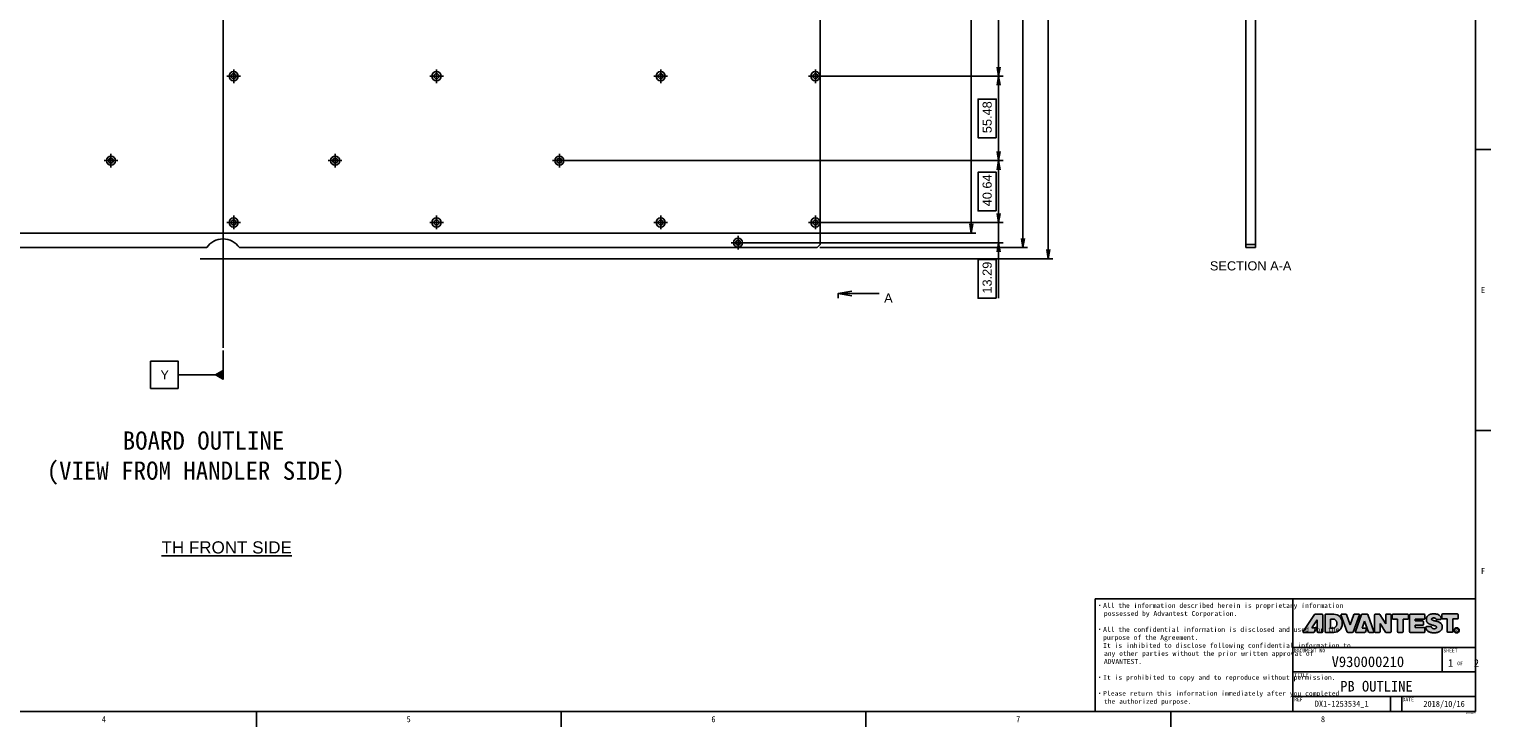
# Model space of a CAD drawing. Extents: x 0 to 826, y 15 to 621.
# Tile 3 of 5: x 346 to 826, y 15 to 244. Entities that reach past the tile are written whole.
import ezdxf
from ezdxf.enums import TextEntityAlignment as Align
from ezdxf.lldxf.tags import DXFTag

# ---------------------------------------------------------------- set-up
doc = ezdxf.new("R2010")
doc.units = 0
doc.layers.get('0').update_dxf_attribs({"linetype": 'CONTINUOUS'})
for name, color, linetype in [('100', 7, 'CONTINUOUS'), ('DEFAULT', 7, 'CONTINUOUS'), ('DV1_デフォルト', 7, 'CONTINUOUS'), ('DX1-1253534', 7, 'CONTINUOUS'), ('LAYER0$C$L0', 7, 'CONTINUOUS'), ('LAYER1$C$L1', 7, 'CONTINUOUS'), ('POGO-HOUSING_OUT', 7, 'CONTINUOUS'), ('ﾃﾞﾌｫﾙﾄ', 7, 'CONTINUOUS')]:
    doc.layers.add(name, color=color, linetype=linetype)
doc.styles.add('SEACAD_ARIAL', font='arial.ttf')
doc.styles.add('SEACAD_ARIAL_TTF', font='txt')
tags = doc.linetypes.add('CENTER2', pattern=[28.575, 19.05, -3.175, 3.175, -3.175]).pattern_tags.tags
tags[10:11] = [DXFTag(74, 4), DXFTag(75, 0), DXFTag(340, '0'), DXFTag(46, 0.0), DXFTag(50, 0.0), DXFTag(44, 0.0), DXFTag(45, 0.0)]
tags[8:9] = [DXFTag(74, 4), DXFTag(75, 0), DXFTag(340, '0'), DXFTag(46, 0.0), DXFTag(50, 0.0), DXFTag(44, 0.0), DXFTag(45, 0.0)]
tags[6:7] = [DXFTag(74, 4), DXFTag(75, 0), DXFTag(340, '0'), DXFTag(46, 0.0), DXFTag(50, 0.0), DXFTag(44, 0.0), DXFTag(45, 0.0)]
tags[4:5] = [DXFTag(74, 4), DXFTag(75, 0), DXFTag(340, '0'), DXFTag(46, 0.0), DXFTag(50, 0.0), DXFTag(44, 0.0), DXFTag(45, 0.0)]
doc.dimstyles.new('JIS', dxfattribs={"dimtxt": 3, "dimasz": 3, "dimexe": 1.5, "dimexo": 0.9, "dimgap": -1.5, "dimtad": 1, "dimdec": 3, "dimlfac": 2, "dimtxsty": 'SEACAD_ARIAL', "dimsah": 1, "dimcen": 1.5, "dimazin": 3, "dimtfac": 1, "dimtdec": 3, "dimtmove": 0, "dimatfit": 3, "dimtolj": 1})

# ---------------------------------------------------------------- blocks, each defined once
blk = doc.blocks.new('SEANNOT_GROUP')
at = {"layer": 'DEFAULT', "color": 7, "linetype": 'CENTER2'}
blk.add_line((409.53, 139.56), (409.53, 387.82), dxfattribs=at)
blk = doc.blocks.new('SEANNOT_GROUP4')
at = {"layer": 'DEFAULT', "linetype": 'CONTINUOUS'}
blk.add_hatch(color=7, dxfattribs=at).paths.add_polyline_path([(409.53, 128.92), (409.53, 132.38), (406.53, 130.65)])
at = {"layer": 'DEFAULT', "color": 7, "linetype": 'CONTINUOUS'}
for p, q in [((385.75, 135.15), (385.75, 126.15)), ((409.53, 138.66), (409.53, 129.15))]:
    blk.add_line(p, q, dxfattribs=at)
for points in [[(385.75, 135.15), (394.75, 135.15), (394.75, 126.15), (385.75, 126.15)], [(394.75, 130.65), (409.53, 130.65)]]:
    blk.add_lwpolyline(points, dxfattribs=at)
at = {"layer": 'DEFAULT', "color": 7, "linetype": 'CONTINUOUS', "style": 'SEACAD_ARIAL'}
blk.add_text('Y', height=3, dxfattribs=at).set_placement((388.97, 132.15), align=Align.TOP_LEFT)
blk = doc.blocks.new('SE')
at = {"layer": 'DV1_デフォルト', "color": 7, "linetype": 'CENTER2'}
for p, q in [((413.04, 231.01), (413.04, 226.51)), ((479.67, 231.01), (479.67, 226.51)), ((553.33, 231.01), (553.33, 226.51)), ((604.13, 231.01), (604.13, 226.51)), ((415.29, 228.76), (410.79, 228.76)), ((481.92, 228.76), (477.42, 228.76)), ((555.58, 228.76), (551.08, 228.76)), ((606.38, 228.76), (601.88, 228.76)), ((372.7, 203.27), (372.7, 198.77)), ((446.36, 203.27), (446.36, 198.77)), ((520.02, 203.27), (520.02, 198.77)), ((374.95, 201.02), (370.45, 201.02)), ((448.61, 201.02), (444.11, 201.02)), ((522.27, 201.02), (517.77, 201.02)), ((413.04, 182.95), (413.04, 178.45)), ((479.67, 182.95), (479.67, 178.45)), ((553.33, 182.95), (553.33, 178.45)), ((604.13, 182.95), (604.13, 178.45)), ((415.29, 180.7), (410.79, 180.7)), ((481.92, 180.7), (477.42, 180.7)), ((555.58, 180.7), (551.08, 180.7)), ((606.38, 180.7), (601.88, 180.7)), ((409.53, 176.27), (409.53, 161.27)), ((580.98, 174.05), (576.48, 174.05)), ((578.73, 176.3), (578.73, 171.8)), ((417.03, 168.77), (402.03, 168.77))]:
    blk.add_line(p, q, dxfattribs=at)
at = {"layer": 'DX1-1253534', "color": 7, "linetype": 'CONTINUOUS'}
for p, q in [((605.74, 173.44), (605.74, 386.07)), ((604.74, 172.44), (605.74, 173.44)), ((214.31, 172.44), (404.16, 172.44)), ((414.89, 172.44), (604.74, 172.44))]:
    blk.add_line(p, q, dxfattribs=at)
for centre, radius in [((413.04, 228.76), 1.5), ((413.04, 228.76), 0.8), ((479.67, 228.76), 1.5), ((479.67, 228.76), 0.8), ((553.33, 228.76), 1.5), ((553.33, 228.76), 0.8), ((604.13, 228.76), 1.5), ((604.13, 228.76), 0.8), ((372.7, 201.02), 1.5), ((372.7, 201.02), 0.8), ((446.36, 201.02), 1.5), ((446.36, 201.02), 0.8), ((520.02, 201.02), 1.5), ((520.02, 201.02), 0.8), ((413.04, 180.7), 1.5), ((413.04, 180.7), 0.8), ((479.67, 180.7), 1.5), ((479.67, 180.7), 0.8), ((553.33, 180.7), 1.5), ((553.33, 180.7), 0.8), ((604.13, 180.7), 1.5), ((604.13, 180.7), 0.8), ((578.73, 174.05), 1.5), ((578.73, 174.05), 0.8)]:
    blk.add_circle(centre, radius, dxfattribs=at)
blk.add_arc((409.53, 168.77), 6.5, 34.3756, 145.6244, dxfattribs=at)
blk = doc.blocks.new('DMBLK132')
at = {"layer": 'DEFAULT', "color": 7, "linetype": 'CONTINUOUS'}
for p, q in [((614.55, 279.76), (665.8, 279.76)), ((664.3, 228.76), (664.3, 279.76)), ((605.03, 228.76), (665.8, 228.76))]:
    blk.add_line(p, q, dxfattribs=at)
for points in [[(663.8, 276.76), (664.3, 279.76), (664.8, 276.76)], [(663.55, 249.47), (657.55, 249.47), (657.55, 259.05), (663.55, 259.05), (663.55, 249.47)], [(663.8, 231.76), (664.3, 228.76), (664.8, 231.76)]]:
    blk.add_lwpolyline(points, dxfattribs=at)
at = {"layer": 'DEFAULT', "color": 7, "linetype": 'CONTINUOUS', "style": 'SEACAD_ARIAL'}
blk.add_text('102', height=3, rotation=90, dxfattribs=at).set_placement((659.05, 250.97), align=Align.TOP_LEFT)
blk = doc.blocks.new('DMBLK133')
at = {"layer": 'DEFAULT', "color": 7, "linetype": 'CONTINUOUS'}
for p, q in [((605.03, 228.76), (665.8, 228.76)), ((664.3, 228.76), (664.3, 201.02)), ((520.92, 201.02), (665.8, 201.02))]:
    blk.add_line(p, q, dxfattribs=at)
for points in [[(663.8, 225.76), (664.3, 228.76), (664.8, 225.76)], [(663.55, 208.54), (657.55, 208.54), (657.55, 221.24), (663.55, 221.24), (663.55, 208.54)], [(663.8, 204.02), (664.3, 201.02), (664.8, 204.02)]]:
    blk.add_lwpolyline(points, dxfattribs=at)
at = {"layer": 'DEFAULT', "color": 7, "linetype": 'CONTINUOUS', "style": 'SEACAD_ARIAL'}
blk.add_text('55.48', height=3, rotation=90, dxfattribs=at).set_placement((659.05, 210.04), align=Align.TOP_LEFT)
blk = doc.blocks.new('DMBLK134')
at = {"layer": 'DEFAULT', "color": 7, "linetype": 'CONTINUOUS'}
for p, q in [((520.92, 201.02), (665.8, 201.02)), ((664.3, 201.02), (664.3, 180.7)), ((605.03, 180.7), (665.8, 180.7))]:
    blk.add_line(p, q, dxfattribs=at)
for points in [[(663.55, 184.51), (657.55, 184.51), (657.55, 197.21), (663.55, 197.21), (663.55, 184.51)], [(663.8, 198.02), (664.3, 201.02), (664.8, 198.02)], [(663.8, 183.7), (664.3, 180.7), (664.8, 183.7)]]:
    blk.add_lwpolyline(points, dxfattribs=at)
at = {"layer": 'DEFAULT', "color": 7, "linetype": 'CONTINUOUS', "style": 'SEACAD_ARIAL'}
blk.add_text('40.64', height=3, rotation=90, dxfattribs=at).set_placement((659.05, 186.01), align=Align.TOP_LEFT)
blk = doc.blocks.new('DMBLK135')
at = {"layer": 'DEFAULT', "color": 7, "linetype": 'CONTINUOUS'}
for p, q in [((664.3, 186.7), (664.3, 155.82)), ((605.03, 180.7), (665.8, 180.7)), ((579.63, 174.05), (665.8, 174.05))]:
    blk.add_line(p, q, dxfattribs=at)
for points in [[(663.8, 183.7), (664.3, 180.7), (664.8, 183.7)], [(663.8, 171.05), (664.3, 174.05), (664.8, 171.05)], [(663.55, 155.82), (657.55, 155.82), (657.55, 168.51), (663.55, 168.51), (663.55, 155.82)]]:
    blk.add_lwpolyline(points, dxfattribs=at)
at = {"layer": 'DEFAULT', "color": 7, "linetype": 'CONTINUOUS', "style": 'SEACAD_ARIAL'}
blk.add_text('13.29', height=3, rotation=90, dxfattribs=at).set_placement((659.05, 157.32), align=Align.TOP_LEFT)
blk = doc.blocks.new('DMBLK140')
at = {"layer": 'DEFAULT', "color": 7, "linetype": 'CONTINUOUS'}
for p, q in [((265.72, 178.1), (265.72, 456.11)), ((553.33, 454.61), (265.72, 454.61)), ((553.33, 383.22), (553.33, 456.11))]:
    blk.add_line(p, q, dxfattribs=at)
for points in [[(402.08, 455.36), (402.08, 461.36), (416.97, 461.36), (416.97, 455.36), (402.08, 455.36)], [(268.72, 454.11), (265.72, 454.61), (268.72, 455.11)], [(550.33, 454.11), (553.33, 454.61), (550.33, 455.11)]]:
    blk.add_lwpolyline(points, dxfattribs=at)
at = {"layer": 'DEFAULT', "color": 7, "linetype": 'CONTINUOUS', "style": 'SEACAD_ARIAL'}
blk.add_text('575.22', height=3, dxfattribs=at).set_placement((403.58, 459.86), align=Align.TOP_LEFT)
blk = doc.blocks.new('DMBLK141')
at = {"layer": 'DEFAULT', "color": 7, "linetype": 'CONTINUOUS'}
for p, q in [((554.23, 382.32), (656.83, 382.32)), ((655.33, 382.32), (655.33, 177.2)), ((266.62, 177.2), (656.83, 177.2))]:
    blk.add_line(p, q, dxfattribs=at)
for points in [[(654.83, 379.32), (655.33, 382.32), (655.83, 379.32)], [(654.58, 272.31), (648.58, 272.31), (648.58, 287.2), (654.58, 287.2), (654.58, 272.31)], [(654.83, 180.2), (655.33, 177.2), (655.83, 180.2)]]:
    blk.add_lwpolyline(points, dxfattribs=at)
at = {"layer": 'DEFAULT', "color": 7, "linetype": 'CONTINUOUS', "style": 'SEACAD_ARIAL'}
blk.add_text('410.24', height=3, rotation=90, dxfattribs=at).set_placement((650.08, 273.81), align=Align.TOP_LEFT)
blk = doc.blocks.new('DMBLK142')
at = {"layer": 'DEFAULT', "color": 7, "linetype": 'CONTINUOUS'}
for p, q in [((447.26, 390.74), (682.15, 390.74)), ((680.65, 390.74), (680.65, 168.77)), ((410.43, 168.77), (682.15, 168.77))]:
    blk.add_line(p, q, dxfattribs=at)
for points in [[(680.15, 387.74), (680.65, 390.74), (681.15, 387.74)], [(680.15, 171.77), (680.65, 168.77), (681.15, 171.77)]]:
    blk.add_lwpolyline(points, dxfattribs=at)
at = {"layer": 'DEFAULT', "color": 7, "linetype": 'CONTINUOUS', "style": 'SEACAD_ARIAL'}
blk.add_text('443.94', height=3, rotation=90, dxfattribs=at).set_placement((676.9, 273.81), align=Align.TOP_LEFT)
blk = doc.blocks.new('DMBLK143')
at = {"layer": 'DEFAULT', "color": 7, "linetype": 'CONTINUOUS'}
for p, q in [((605.64, 387.07), (673.82, 387.07)), ((672.32, 387.07), (672.32, 172.44)), ((605.64, 172.44), (673.82, 172.44))]:
    blk.add_line(p, q, dxfattribs=at)
for points in [[(671.82, 384.07), (672.32, 387.07), (672.82, 384.07)], [(671.82, 175.44), (672.32, 172.44), (672.82, 175.44)]]:
    blk.add_lwpolyline(points, dxfattribs=at)
at = {"layer": 'DEFAULT', "color": 7, "linetype": 'CONTINUOUS', "style": 'SEACAD_ARIAL'}
blk.add_text('429.26', height=3, rotation=90, dxfattribs=at).set_placement((668.57, 273.81), align=Align.TOP_LEFT)
blk = doc.blocks.new('SE3')
at = {"color": 7, "linetype": 'CONTINUOUS', "style": 'SEACAD_ARIAL'}
blk.add_text('A', height=3, dxfattribs=at).set_placement((626.72, 157.38), align=Align.TOP_LEFT)
blk = doc.blocks.new('SE5')
at = {"color": 7, "linetype": 'CONTINUOUS'}
for points in [[(616.12, 156.63), (611.62, 157.38), (616.12, 158.13)], [(625.12, 157.38), (611.62, 157.38)]]:
    blk.add_lwpolyline(points, dxfattribs=at)
blk = doc.blocks.new('SE1')
at = {"layer": 'DEFAULT', "color": 7, "linetype": 'CENTER2'}
blk.add_line((611.62, 157.38), (611.62, 155.88), dxfattribs=at)
at = {"layer": 'DEFAULT', "color": 7, "linetype": 'CENTER2', "const_width": 0.0002}
blk.add_lwpolyline([(578.73, 400.62), (578.73, 323.95), (611.62, 323.95), (611.62, 157.38)], dxfattribs=at)
at = {"layer": 'DEFAULT'}
for name in ['SE5', 'SE3']:
    blk.add_blockref(name, (0, 0), dxfattribs=at)
blk = doc.blocks.new('SE6')
at = {"layer": 'DX1-1253534', "linetype": 'CONTINUOUS'}
h = blk.add_hatch(dxfattribs=at)
h.set_pattern_fill('LINE', scale=0.472441, angle=45, style=0)
h.paths.add_polyline_path([(745.52, 387.07), (745.52, 386.96), (746.22, 386.26), (748.69, 386.26), (748.69, 387.07)])
h = blk.add_hatch(dxfattribs=at)
h.set_pattern_fill('LINE', scale=0.472441, angle=45, style=0)
h.paths.add_polyline_path([(745.52, 383.96), (745.52, 323.95), (748.69, 323.95), (748.69, 384.66), (746.22, 384.66)])
at = {"layer": 'DX1-1253534', "color": 7, "linetype": 'CONTINUOUS'}
for p, q in [((745.52, 387.07), (748.69, 387.07)), ((745.52, 387.07), (745.52, 386.96)), ((746.22, 386.26), (745.52, 386.96)), ((745.52, 383.96), (745.52, 386.96)), ((745.52, 383.96), (746.22, 384.66)), ((746.22, 386.26), (746.22, 384.66)), ((748.69, 386.26), (746.22, 386.26)), ((746.22, 384.66), (748.69, 384.66)), ((748.69, 387.07), (748.69, 386.26)), ((748.69, 386.26), (748.69, 384.66)), ((748.69, 384.66), (748.69, 323.95)), ((745.52, 383.96), (745.52, 323.95)), ((745.52, 173.44), (745.52, 323.95)), ((748.69, 323.95), (745.52, 323.95)), ((748.69, 173.44), (748.69, 323.95)), ((745.52, 172.44), (745.52, 173.44)), ((745.52, 173.44), (748.69, 173.44)), ((748.69, 173.44), (748.69, 172.44)), ((748.69, 172.44), (745.52, 172.44))]:
    blk.add_line(p, q, dxfattribs=at)
at = {"layer": 'POGO-HOUSING_OUT', "color": 7, "linetype": 'CONTINUOUS'}
for p, q in [((748.69, 381.32), (748.72, 381.32)), ((748.72, 381.32), (748.72, 376.32)), ((748.69, 376.32), (748.72, 376.32)), ((748.69, 376.24), (748.72, 376.24)), ((748.72, 376.24), (748.72, 371.24)), ((748.69, 371.24), (748.72, 371.24)), ((748.69, 371.16), (748.72, 371.16)), ((748.72, 371.16), (748.72, 366.16)), ((748.69, 366.16), (748.72, 366.16)), ((748.69, 366.08), (748.72, 366.08)), ((748.72, 366.08), (748.72, 361.08)), ((748.69, 361.08), (748.72, 361.08)), ((748.69, 361), (748.72, 361)), ((748.72, 361), (748.72, 356)), ((748.69, 356), (748.72, 356)), ((748.69, 355.92), (748.72, 355.92)), ((748.72, 355.92), (748.72, 350.92)), ((748.69, 350.92), (748.72, 350.92)), ((748.69, 350.84), (748.72, 350.84)), ((748.72, 350.84), (748.72, 345.84)), ((748.69, 345.84), (748.72, 345.84)), ((748.69, 345.76), (748.72, 345.76)), ((748.72, 345.76), (748.72, 340.76)), ((748.69, 340.76), (748.72, 340.76)), ((748.69, 340.68), (748.72, 340.68)), ((748.72, 340.68), (748.72, 335.68)), ((748.69, 335.68), (748.72, 335.68)), ((748.72, 223.84), (748.69, 223.84)), ((748.72, 218.84), (748.72, 223.84)), ((748.72, 218.84), (748.69, 218.84)), ((748.72, 218.76), (748.69, 218.76)), ((748.72, 213.76), (748.72, 218.76)), ((748.72, 213.76), (748.69, 213.76)), ((748.72, 213.68), (748.69, 213.68)), ((748.72, 208.68), (748.72, 213.68)), ((748.72, 208.68), (748.69, 208.68)), ((748.72, 208.6), (748.69, 208.6)), ((748.72, 203.6), (748.72, 208.6)), ((748.72, 203.6), (748.69, 203.6)), ((748.72, 203.52), (748.69, 203.52)), ((748.72, 198.52), (748.72, 203.52)), ((748.72, 198.52), (748.69, 198.52)), ((748.72, 198.44), (748.69, 198.44)), ((748.72, 193.44), (748.72, 198.44)), ((748.72, 193.44), (748.69, 193.44)), ((748.72, 193.36), (748.69, 193.36)), ((748.72, 188.36), (748.72, 193.36)), ((748.72, 188.36), (748.69, 188.36)), ((748.72, 188.28), (748.69, 188.28)), ((748.72, 183.28), (748.72, 188.28)), ((748.72, 183.28), (748.69, 183.28)), ((748.72, 183.2), (748.69, 183.2)), ((748.72, 178.2), (748.72, 183.2)), ((748.72, 178.2), (748.69, 178.2))]:
    blk.add_line(p, q, dxfattribs=at)

msp = doc.modelspace()

# ---------------------------------------------------------------- hatches: boundary and pattern name
at = {"layer": 'DEFAULT', "linetype": 'CONTINUOUS'}
h = msp.add_hatch(color=7, dxfattribs=at)
edge = h.paths.add_edge_path()
edge.add_arc((769.2, 46.2), 0.2, 180, 270)
edge.add_line((769.2, 46), (770.6, 46))
edge.add_arc((770.6, 46.2), 0.2, 270, 360)
edge.add_line((770.8, 46.2), (770.8, 51.8))
edge.add_arc((770.6, 51.8), 0.2, 0, 90)
edge.add_line((770.6, 52), (768.29869, 52))
edge.add_arc((768.29869, 51.8), 0.2, 90, 146)
edge.add_line((768.13288, 51.91184), (764.35563, 46.31184))
edge.add_arc((764.52144, 46.2), 0.2, 146, 270)
edge.add_line((764.52144, 46), (767.80643, 46))
edge.add_arc((767.80643, 46.2), 0.2, 270, 326)
edge.add_line((767.97224, 46.08816), (768.71419, 47.18816))
edge.add_arc((768.54839, 47.3), 0.2, 326, 450)
edge.add_line((768.54839, 47.5), (767.24384, 47.5))
edge.add_line((767.24384, 47.5), (769, 50.10362))
edge.add_line((769, 50.10362), (769, 46.2))
h = msp.add_hatch(color=7, dxfattribs=at)
edge = h.paths.add_edge_path()
edge.add_line((774.4, 52), (771.75, 52))
edge.add_arc((771.75, 51.8), 0.2, 90, 180)
edge.add_line((771.55, 51.8), (771.55, 46.2))
edge.add_arc((771.75, 46.2), 0.2, 180, 270)
edge.add_line((771.75, 46), (774.4, 46))
edge.add_arc((774.4, 48.8), 2.8, 270, 360)
edge.add_line((777.2, 48.8), (777.2, 49.2))
edge.add_arc((774.4, 49.2), 2.8, 0, 90)
edge = h.paths.add_edge_path()
edge.add_line((773.35, 47.45094), (774.19, 47.45094))
edge.add_arc((774.19, 48.65094), 1.2, 270, 360)
edge.add_line((775.39, 48.65094), (775.39, 49.2))
edge.add_arc((774.19, 49.2), 1.2, 0, 90)
edge.add_line((774.19, 50.4), (773.35, 50.4))
edge.add_line((773.35, 50.4), (773.35, 47.45094))
h = msp.add_hatch(color=7, dxfattribs=at)
edge = h.paths.add_edge_path()
edge.add_line((776.7885, 51.7316), (778.82673, 46.1316))
edge.add_arc((779.01467, 46.2), 0.2, 200, 270)
edge.add_line((779.01467, 46), (780.62482, 46))
edge.add_arc((780.62482, 46.2), 0.2, 270, 340)
edge.add_line((780.81276, 46.1316), (782.85099, 51.7316))
edge.add_arc((782.66305, 51.8), 0.2, 340, 450)
edge.add_line((782.66305, 52), (781.25183, 52))
edge.add_arc((781.25183, 51.8), 0.2, 90, 160)
edge.add_line((781.06389, 51.8684), (779.82705, 48.47022))
edge.add_line((779.82705, 48.47022), (778.59021, 51.8684))
edge.add_arc((778.40227, 51.8), 0.2, 20, 90)
edge.add_line((778.40227, 52), (776.97644, 52))
edge.add_arc((776.97644, 51.8), 0.2, 90, 200)
h = msp.add_hatch(color=7, dxfattribs=at)
edge = h.paths.add_edge_path()
edge.add_line((787.62111, 46.2684), (785.58288, 51.8684))
edge.add_arc((785.39494, 51.8), 0.2, 20, 90)
edge.add_line((785.39494, 52), (783.75432, 52))
edge.add_arc((783.75432, 51.8), 0.2, 90, 160)
edge.add_line((783.56638, 51.8684), (781.52815, 46.2684))
edge.add_arc((781.71609, 46.2), 0.2, 160, 270)
edge.add_line((781.71609, 46), (784.62813, 46))
edge.add_arc((784.62813, 46.2), 0.2, 270, 340)
edge.add_line((784.81606, 46.1316), (785.19857, 47.18253))
edge.add_arc((785.01064, 47.25094), 0.2, 340, 450)
edge.add_line((785.01064, 47.45094), (783.77266, 47.45094))
edge.add_line((783.77266, 47.45094), (784.57345, 49.65107))
edge.add_line((784.57345, 49.65107), (785.85443, 46.1316))
edge.add_arc((786.04237, 46.2), 0.2, 200, 270)
edge.add_line((786.04237, 46), (787.43317, 46))
edge.add_arc((787.43317, 46.2), 0.2, 270, 380)
h = msp.add_hatch(color=7, dxfattribs=at)
edge = h.paths.add_edge_path()
edge.add_line((787.85, 51.8), (787.85, 46.2))
edge.add_arc((788.05, 46.2), 0.2, 180, 270)
edge.add_line((788.05, 46), (789.44744, 46))
edge.add_arc((789.44744, 46.2), 0.2, 270, 360)
edge.add_line((789.64744, 46.2), (789.64744, 48.92009))
edge.add_line((789.64744, 48.92009), (791.41337, 46.09402))
edge.add_arc((791.58298, 46.2), 0.2, 212, 270)
edge.add_line((791.58298, 46), (793.07429, 46))
edge.add_arc((793.07429, 46.2), 0.2, 270, 360)
edge.add_line((793.27429, 46.2), (793.27429, 51.8))
edge.add_arc((793.07429, 51.8), 0.2, 0, 90)
edge.add_line((793.07429, 52), (791.7, 52))
edge.add_arc((791.7, 51.8), 0.2, 90, 180)
edge.add_line((791.5, 51.8), (791.5, 48.87298))
edge.add_line((791.5, 48.87298), (789.60477, 51.90598))
edge.add_arc((789.43516, 51.8), 0.2, 32, 90)
edge.add_line((789.43516, 52), (788.05, 52))
edge.add_arc((788.05, 51.8), 0.2, 90, 180)
h = msp.add_hatch(color=7, dxfattribs=at)
edge = h.paths.add_edge_path()
edge.add_line((793.85, 50.4), (795.41, 50.4))
edge.add_line((795.41, 50.4), (795.41, 46.2))
edge.add_arc((795.61, 46.2), 0.2, 180, 270)
edge.add_line((795.61, 46), (797.02, 46))
edge.add_arc((797.02, 46.2), 0.2, 270, 360)
edge.add_line((797.22, 46.2), (797.22, 50.4))
edge.add_line((797.22, 50.4), (798.75, 50.4))
edge.add_arc((798.75, 50.6), 0.2, 270, 360)
edge.add_line((798.95, 50.6), (798.95, 51.8))
edge.add_arc((798.75, 51.8), 0.2, 0, 90)
edge.add_line((798.75, 52), (793.85, 52))
edge.add_arc((793.85, 51.8), 0.2, 90, 180)
edge.add_line((793.65, 51.8), (793.65, 50.6))
edge.add_arc((793.85, 50.6), 0.2, 180, 270)
h = msp.add_hatch(color=7, dxfattribs=at)
edge = h.paths.add_edge_path()
edge.add_line((801.12, 49.8), (801.12, 50.4))
edge.add_line((801.12, 50.4), (804.15, 50.4))
edge.add_arc((804.15, 50.6), 0.2, 270, 360)
edge.add_line((804.35, 50.6), (804.35, 51.8))
edge.add_arc((804.15, 51.8), 0.2, 0, 90)
edge.add_line((804.15, 52), (799.5, 52))
edge.add_arc((799.5, 51.8), 0.2, 90, 180)
edge.add_line((799.3, 51.8), (799.3, 46.2))
edge.add_arc((799.5, 46.2), 0.2, 180, 270)
edge.add_line((799.5, 46), (804.15, 46))
edge.add_arc((804.15, 46.2), 0.2, 270, 360)
edge.add_line((804.35, 46.2), (804.35, 47.4))
edge.add_arc((804.15, 47.4), 0.2, 0, 90)
edge.add_line((804.15, 47.6), (801.12, 47.6))
edge.add_line((801.12, 47.6), (801.12, 48.34566))
edge.add_line((801.12, 48.34566), (803.7, 48.34566))
edge.add_arc((803.7, 48.54566), 0.2, 270, 360)
edge.add_line((803.9, 48.54566), (803.9, 49.6))
edge.add_arc((803.7, 49.6), 0.2, 0, 90)
edge.add_line((803.7, 49.8), (801.12, 49.8))
h = msp.add_hatch(color=7, dxfattribs=at)
edge = h.paths.add_edge_path()
edge.add_spline(control_points=[(806.6125, 50.52483), (806.6274, 50.54111), (806.69808, 50.61089), (806.87942, 50.72164), (807.05767, 50.75299), (807.17, 50.75)], knot_values=[0, 0, 0, 0, 0.107639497, 0.485897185, 1, 1, 1, 1], degree=3, periodic=0)
edge.add_line((807.17, 50.75), (807.37, 50.75))
edge.add_spline(control_points=[(807.37, 50.75), (807.43583, 50.74799), (807.56797, 50.72936), (807.75555, 50.66557), (807.89551, 50.56064), (807.99695, 50.44547), (808.05653, 50.34398), (808.07738, 50.27226), (808.08879, 50.25)], knot_values=[0, 0, 0, 0, 0.209416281, 0.428395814, 0.627014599, 0.762570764, 0.919468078, 1, 1, 1, 1], degree=3, periodic=0)
edge.add_line((808.08879, 50.25), (809.515, 50.25))
edge.add_arc((809.515, 50.45), 0.2, 270, 360)
edge.add_line((809.715, 50.45), (809.715, 50.555))
edge.add_arc((808.715, 50.555), 1, 0, 18.80925)
edge.add_spline(control_points=[(809.6616, 50.87741), (809.64388, 50.92943), (809.59299, 51.06074), (809.49554, 51.27942), (809.301, 51.49599), (809.03376, 51.72454), (808.67045, 51.89459), (808.2723, 52.03916), (808.00045, 52.06141), (807.8707, 52.06)], knot_values=[0, 0, 0, 0, 0.072024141, 0.184291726, 0.311130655, 0.449369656, 0.642641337, 0.832847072, 1, 1, 1, 1], degree=3, periodic=0)
edge.add_line((807.8707, 52.06), (806.69351, 52.06))
edge.add_arc((806.69351, 51.06), 1, 90, 98.184885)
edge.add_spline(control_points=[(806.55114, 52.04981), (806.47375, 52.03868), (806.32177, 52.01001), (806.08182, 51.94905), (805.86487, 51.84635), (805.62331, 51.73872), (805.39277, 51.56434), (805.1555, 51.33536), (804.94508, 50.99654), (804.86976, 50.73056), (804.85, 50.56)], knot_values=[0, 0, 0, 0, 0.09624633, 0.190873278, 0.30371711, 0.391279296, 0.515916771, 0.657184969, 0.796027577, 1, 1, 1, 1], degree=3, periodic=0)
edge.add_line((804.85, 50.56), (804.85, 50.00912))
edge.add_spline(control_points=[(804.85, 50.00912), (804.85091, 49.91599), (804.87915, 49.74893), (804.99205, 49.46964), (805.17499, 49.20474), (805.45179, 48.97033), (805.75281, 48.79889), (806.05414, 48.6648), (806.34787, 48.56175), (806.63803, 48.4659), (806.94787, 48.37511), (807.25595, 48.29634), (807.55601, 48.21765), (807.822, 48.14205), (808.03953, 48.02562), (808.18285, 47.86225), (808.19689, 47.66771), (808.13756, 47.51617), (808.03611, 47.40981), (807.91743, 47.32993), (807.76709, 47.27377), (807.61116, 47.21657), (807.4136, 47.20923), (807.19075, 47.20619), (806.97518, 47.27822), (806.79076, 47.37574), (806.64881, 47.49672), (806.54059, 47.64125), (806.48937, 47.7828), (806.46228, 47.88041), (806.4511, 47.93482), (806.4448, 47.95)], knot_values=[0, 0, 0, 0, 0.040614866, 0.07627046, 0.133900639, 0.182954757, 0.237522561, 0.288604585, 0.330560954, 0.376933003, 0.425523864, 0.475194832, 0.519365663, 0.564653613, 0.598604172, 0.629143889, 0.657231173, 0.681176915, 0.70007234, 0.722250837, 0.744667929, 0.771884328, 0.795985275, 0.832703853, 0.87110099, 0.896162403, 0.925938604, 0.953904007, 0.976040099, 0.992620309, 1, 1, 1, 1], degree=3, periodic=0)
edge.add_line((806.4448, 47.95), (804.9, 47.95))
edge.add_arc((804.9, 47.75), 0.2, 90, 180)
edge.add_line((804.7, 47.75), (804.7, 47.37))
edge.add_spline(control_points=[(804.7, 47.37), (804.72349, 47.26434), (804.80039, 47.03399), (805.01686, 46.71701), (805.31012, 46.44131), (805.63508, 46.22024), (805.98898, 46.07302), (806.34622, 45.96548), (806.62313, 45.9174), (806.7773, 45.91269), (806.81, 45.91)], knot_values=[0, 0, 0, 0, 0.116445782, 0.26638822, 0.413393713, 0.555754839, 0.694067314, 0.831218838, 0.964068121, 1, 1, 1, 1], degree=3, periodic=0)
edge.add_line((806.81, 45.91), (807.94, 45.91))
edge.add_spline(control_points=[(807.94, 45.91), (808.0939, 45.91193), (808.31456, 45.94401), (808.72305, 46.06824), (809.06894, 46.21687), (809.3743, 46.42086), (809.65896, 46.65022), (809.81363, 46.89426), (809.94887, 47.14075), (810.01438, 47.37461), (810.0482, 47.51998), (810.04805, 47.61763)], knot_values=[0, 0, 0, 0, 0.121218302, 0.271918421, 0.428603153, 0.538428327, 0.645563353, 0.743663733, 0.855693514, 0.932378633, 1, 1, 1, 1], degree=3, periodic=0)
edge.add_line((810.04805, 47.61763), (810.04805, 48.12599))
edge.add_arc((809.64201, 48.12599), 0.40604, 0, 6.384599)
edge.add_spline(control_points=[(810.04553, 48.17114), (810.03935, 48.22636), (810.01894, 48.32168), (809.96922, 48.52999), (809.83449, 48.74163), (809.65304, 48.98904), (809.35236, 49.22143), (809.05904, 49.38852), (808.6854, 49.54793), (808.36674, 49.64753), (807.96637, 49.73179), (807.57765, 49.82309), (807.25596, 49.88709), (806.94659, 49.98745), (806.72069, 50.08292), (806.60166, 50.20141), (806.56686, 50.28031), (806.56, 50.3)], knot_values=[0, 0, 0, 0, 0.024485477, 0.070690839, 0.137387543, 0.208362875, 0.290684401, 0.389172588, 0.470036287, 0.549969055, 0.636439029, 0.738707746, 0.826865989, 0.895585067, 0.940571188, 0.986018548, 1, 1, 1, 1], degree=3, periodic=0)
edge.add_line((806.56, 50.3), (806.56, 50.38977))
edge.add_arc((806.76, 50.38977), 0.2, 137.519497, 180, ccw=False)
h = msp.add_hatch(color=7, dxfattribs=at)
edge = h.paths.add_edge_path()
edge.add_line((811.71, 50.46), (811.71, 46.26))
edge.add_arc((811.91, 46.26), 0.2, 180, 270)
edge.add_line((811.91, 46.06), (813.32, 46.06))
edge.add_arc((813.32, 46.26), 0.2, 270, 360)
edge.add_line((813.52, 46.26), (813.52, 50.46))
edge.add_line((813.52, 50.46), (815.05, 50.46))
edge.add_arc((815.05, 50.66), 0.2, 270, 360)
edge.add_line((815.25, 50.66), (815.25, 51.86))
edge.add_arc((815.05, 51.86), 0.2, 0, 90)
edge.add_line((815.05, 52.06), (810.15, 52.06))
edge.add_arc((810.15, 51.86), 0.2, 90, 180)
edge.add_line((809.95, 51.86), (809.95, 50.66))
edge.add_arc((810.15, 50.66), 0.2, 180, 270)
edge.add_line((810.15, 50.46), (811.71, 50.46))

# ---------------------------------------------------------------- linework, layer by layer
at = {"layer": '100', "color": 7, "linetype": 'CONTINUOUS'}
for p, q in [((764.35563, 46.31184), (768.13288, 51.91184)), ((767.24384, 47.5), (769, 50.10361)), ((768.29869, 52), (770.6, 52)), ((769, 50.10361), (769, 46.2)), ((770.8, 51.8), (770.8, 46.2)), ((771.55, 51.8), (771.55, 46.2)), ((771.75, 52), (774.4, 52)), ((773.35, 50.4), (774.19, 50.4)), ((773.35, 50.4), (773.35, 47.45094)), ((775.39, 49.2), (775.39, 48.65094)), ((776.7885, 51.7316), (778.82673, 46.1316)), ((776.97644, 52), (778.40227, 52)), ((777.2, 49.2), (777.2, 48.8)), ((778.59021, 51.8684), (779.82705, 48.47022)), ((781.06389, 51.8684), (779.82705, 48.47022)), ((782.85099, 51.7316), (780.81276, 46.1316)), ((781.25183, 52), (782.66305, 52)), ((783.56638, 51.8684), (781.52815, 46.2684)), ((783.75432, 52), (785.39494, 52)), ((784.57345, 49.65107), (783.77266, 47.45094)), ((784.57345, 49.65107), (785.85443, 46.1316)), ((785.58288, 51.8684), (787.62111, 46.2684)), ((787.85, 51.8), (787.85, 46.2)), ((788.05, 52), (789.43516, 52)), ((789.60477, 51.90598), (791.5, 48.87298)), ((789.64744, 48.92009), (789.64744, 46.2)), ((789.64744, 48.92009), (791.41337, 46.09402)), ((791.5, 51.8), (791.5, 48.87298)), ((791.7, 52), (793.07429, 52)), ((793.27429, 51.8), (793.27429, 46.2)), ((793.65, 51.8), (793.65, 50.6)), ((793.85, 52), (798.75, 52)), ((793.85, 50.4), (795.41, 50.4)), ((795.41, 50.4), (795.41, 46.2)), ((797.22, 50.4), (797.22, 46.2)), ((797.22, 50.4), (798.75, 50.4)), ((798.95, 51.8), (798.95, 50.6)), ((799.3, 51.8), (799.3, 46.2)), ((799.5, 52), (804.15, 52)), ((801.12, 50.4), (801.12, 49.8)), ((801.12, 50.4), (804.15, 50.4)), ((801.12, 49.8), (803.7, 49.8)), ((801.12, 48.34566), (801.12, 47.6)), ((801.12, 48.34566), (803.7, 48.34566)), ((803.9, 49.6), (803.9, 48.54566)), ((804.35, 51.8), (804.35, 50.6)), ((804.85, 50.56), (804.85, 50.00912)), ((806.56, 50.38976), (806.56, 50.3)), ((806.69351, 52.06), (807.8707, 52.06)), ((807.17, 50.75), (807.37, 50.75)), ((808.08879, 50.25), (809.515, 50.25)), ((809.715, 50.555), (809.715, 50.45)), ((809.95, 51.86), (809.95, 50.66)), ((810.04805, 48.12599), (810.04805, 47.61763)), ((810.15, 52.06), (815.05, 52.06)), ((810.15, 50.46), (811.71, 50.46)), ((811.71, 50.46), (811.71, 46.26)), ((813.52, 50.46), (813.52, 46.26)), ((813.52, 50.46), (815.05, 50.46)), ((815.25, 51.86), (815.25, 50.66)), ((764.52144, 46), (767.80643, 46)), ((767.24384, 47.5), (768.54839, 47.5)), ((767.97224, 46.08816), (768.7142, 47.18816)), ((769.2, 46), (770.6, 46)), ((771.75, 46), (774.4, 46)), ((773.35, 47.45094), (774.19, 47.45094)), ((779.01467, 46), (780.62482, 46)), ((781.71609, 46), (784.62813, 46)), ((783.77266, 47.45094), (785.01064, 47.45094)), ((785.19857, 47.18253), (784.81606, 46.1316)), ((786.04237, 46), (787.43317, 46)), ((788.05, 46), (789.44744, 46)), ((791.58298, 46), (793.07429, 46)), ((795.61, 46), (797.02, 46)), ((799.5, 46), (804.15, 46)), ((801.12, 47.6), (804.15, 47.6)), ((804.35, 47.4), (804.35, 46.2)), ((804.7, 47.75), (804.7, 47.37)), ((804.9, 47.95), (806.4448, 47.95)), ((806.81, 45.91), (807.94, 45.91)), ((811.91, 46.06), (813.32, 46.06))]:
    msp.add_line(p, q, dxfattribs=at)
for radius in [0.85, 0.7]:
    msp.add_circle((814.80579, 46.69036), radius, dxfattribs=at)
for centre, radius, start, end in [((768.29869, 51.8), 0.2, 90, 146), ((770.6, 51.8), 0.2, 0, 90), ((771.75, 51.8), 0.2, 90, 180), ((774.19, 49.2), 1.2, 0, 90), ((774.19, 48.65094), 1.2, 270, 0), ((774.4, 49.2), 2.8, 0, 90), ((774.4, 48.8), 2.8, 270, 0), ((776.97644, 51.8), 0.2, 90, 200), ((778.40227, 51.8), 0.2, 20, 90), ((781.25183, 51.8), 0.2, 90, 160), ((782.66305, 51.8), 0.2, 340, 90), ((783.75432, 51.8), 0.2, 90, 160), ((785.39494, 51.8), 0.2, 20, 90), ((788.05, 51.8), 0.2, 90, 180), ((789.43516, 51.8), 0.2, 32, 90), ((791.7, 51.8), 0.2, 90, 180), ((793.07429, 51.8), 0.2, 0, 90), ((793.85, 51.8), 0.2, 90, 180), ((793.85, 50.6), 0.2, 180, 270), ((798.75, 51.8), 0.2, 0, 90), ((798.75, 50.6), 0.2, 270, 0), ((799.5, 51.8), 0.2, 90, 180), ((803.7, 49.6), 0.2, 0, 90), ((803.7, 48.54566), 0.2, 270, 0), ((804.15, 51.8), 0.2, 0, 90), ((804.15, 50.6), 0.2, 270, 0), ((806.69351, 51.06), 1, 90, 98.184885), ((806.76, 50.38976), 0.2, 137.519497, 180), ((809.515, 50.45), 0.2, 270, 0), ((808.715, 50.555), 1, 0, 18.80925), ((810.15, 51.86), 0.2, 90, 180), ((810.15, 50.66), 0.2, 180, 270), ((809.64201, 48.12599), 0.40604, 0, 6.384599), ((815.05, 51.86), 0.2, 0, 90), ((815.05, 50.66), 0.2, 270, 0), ((764.52144, 46.2), 0.2, 146, 270), ((767.80643, 46.2), 0.2, 270, 326), ((768.54839, 47.3), 0.2, 326, 90), ((769.2, 46.2), 0.2, 180, 270), ((770.6, 46.2), 0.2, 270, 0), ((771.75, 46.2), 0.2, 180, 270), ((779.01467, 46.2), 0.2, 200, 270), ((780.62482, 46.2), 0.2, 270, 340), ((781.71609, 46.2), 0.2, 160, 270), ((784.62813, 46.2), 0.2, 270, 340), ((785.01064, 47.25094), 0.2, 340, 90), ((786.04237, 46.2), 0.2, 200, 270), ((787.43317, 46.2), 0.2, 270, 20), ((788.05, 46.2), 0.2, 180, 270), ((789.44744, 46.2), 0.2, 270, 0), ((791.58298, 46.2), 0.2, 212, 270), ((793.07429, 46.2), 0.2, 270, 0), ((795.61, 46.2), 0.2, 180, 270), ((797.02, 46.2), 0.2, 270, 0), ((799.5, 46.2), 0.2, 180, 270), ((804.15, 47.4), 0.2, 0, 90), ((804.15, 46.2), 0.2, 270, 0), ((804.9, 47.75), 0.2, 90, 180), ((811.91, 46.26), 0.2, 180, 270), ((813.32, 46.26), 0.2, 270, 0)]:
    msp.add_arc(centre, radius, start, end, dxfattribs=at)
for points, knots in [([(804.85, 50.56), (804.86976, 50.73056), (804.94508, 50.99654), (805.1555, 51.33536), (805.39277, 51.56434), (805.62331, 51.73872), (805.86487, 51.84635), (806.08182, 51.94905), (806.32177, 52.01001), (806.47375, 52.03868), (806.55114, 52.04981)], [0, 0, 0, 0, 0.203972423, 0.342815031, 0.484083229, 0.608720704, 0.69628289, 0.809126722, 0.90375367, 1, 1, 1, 1]), ([(804.85, 50.00912), (804.85091, 49.91599), (804.87915, 49.74893), (804.99205, 49.46964), (805.17499, 49.20474), (805.45179, 48.97033), (805.75281, 48.79889), (806.05414, 48.6648), (806.34787, 48.56175), (806.63803, 48.4659), (806.94787, 48.37511), (807.25595, 48.29634), (807.55601, 48.21765), (807.822, 48.14205), (808.03953, 48.02562), (808.18285, 47.86225), (808.19689, 47.66771), (808.13756, 47.51617), (808.03611, 47.40981), (807.91743, 47.32993), (807.76709, 47.27377), (807.61116, 47.21657), (807.4136, 47.20923), (807.19075, 47.20619), (806.97518, 47.27822), (806.79076, 47.37574), (806.64881, 47.49672), (806.54059, 47.64125), (806.48937, 47.7828), (806.46228, 47.88041), (806.4511, 47.93482), (806.4448, 47.95)], [0, 0, 0, 0, 0.040614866, 0.07627046, 0.133900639, 0.182954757, 0.237522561, 0.288604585, 0.330560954, 0.376933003, 0.425523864, 0.475194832, 0.519365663, 0.564653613, 0.598604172, 0.629143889, 0.657231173, 0.681176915, 0.70007234, 0.722250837, 0.744667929, 0.771884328, 0.795985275, 0.832703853, 0.87110099, 0.896162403, 0.925938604, 0.953904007, 0.976040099, 0.992620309, 1, 1, 1, 1]), ([(806.56, 50.3), (806.56686, 50.28031), (806.60166, 50.20141), (806.72069, 50.08292), (806.94659, 49.98745), (807.25596, 49.88709), (807.57765, 49.82309), (807.96637, 49.73179), (808.36674, 49.64753), (808.6854, 49.54793), (809.05904, 49.38852), (809.35236, 49.22143), (809.65304, 48.98904), (809.83449, 48.74163), (809.96922, 48.52999), (810.01894, 48.32168), (810.03935, 48.22636), (810.04553, 48.17114)], [0, 0, 0, 0, 0.013981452, 0.059428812, 0.104414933, 0.173134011, 0.261292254, 0.363560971, 0.450030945, 0.529963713, 0.610827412, 0.709315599, 0.791637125, 0.862612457, 0.929309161, 0.975514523, 1, 1, 1, 1]), ([(806.6125, 50.52483), (806.6274, 50.54111), (806.69808, 50.61089), (806.87942, 50.72164), (807.05767, 50.75299), (807.17, 50.75)], [0, 0, 0, 0, 0.107639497, 0.485897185, 1, 1, 1, 1]), ([(807.37, 50.75), (807.43583, 50.74799), (807.56797, 50.72936), (807.75555, 50.66557), (807.89551, 50.56064), (807.99695, 50.44547), (808.05653, 50.34398), (808.07738, 50.27226), (808.08879, 50.25)], [0, 0, 0, 0, 0.209416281, 0.428395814, 0.627014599, 0.762570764, 0.919468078, 1, 1, 1, 1]), ([(807.8707, 52.06), (808.00045, 52.06141), (808.2723, 52.03916), (808.67045, 51.89459), (809.03376, 51.72454), (809.301, 51.49599), (809.49554, 51.27942), (809.59299, 51.06074), (809.64388, 50.92943), (809.6616, 50.87741)], [0, 0, 0, 0, 0.167152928, 0.357358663, 0.550630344, 0.688869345, 0.815708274, 0.927975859, 1, 1, 1, 1]), ([(804.7, 47.37), (804.72349, 47.26434), (804.80039, 47.03399), (805.01686, 46.71701), (805.31012, 46.44131), (805.63508, 46.22024), (805.98898, 46.07302), (806.34622, 45.96548), (806.62313, 45.9174), (806.7773, 45.91269), (806.81, 45.91)], [0, 0, 0, 0, 0.116445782, 0.26638822, 0.413393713, 0.555754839, 0.694067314, 0.831218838, 0.964068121, 1, 1, 1, 1]), ([(807.94, 45.91), (808.0939, 45.91193), (808.31456, 45.94401), (808.72305, 46.06824), (809.06894, 46.21687), (809.3743, 46.42086), (809.65896, 46.65022), (809.81363, 46.89426), (809.94887, 47.14075), (810.01438, 47.37461), (810.0482, 47.51998), (810.04805, 47.61763)], [0, 0, 0, 0, 0.121218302, 0.271918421, 0.428603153, 0.538428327, 0.645563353, 0.743663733, 0.855693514, 0.932378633, 1, 1, 1, 1])]:
    msp.add_open_spline(points, degree=3, knots=knots, dxfattribs=at)
at = {"layer": 'LAYER0$C$L0', "color": 7, "linetype": 'CONTINUOUS'}
for p, q in [((821, 20), (821, 574)), ((821, 204.6667), (826, 204.6667)), ((821, 112.3334), (826, 112.3334)), ((20, 20), (821, 20)), ((420.5, 15), (420.5, 20)), ((520.625, 15), (520.625, 20)), ((620.75, 15), (620.75, 20)), ((720.875, 15), (720.875, 20))]:
    msp.add_line(p, q, dxfattribs=at)
at = {"layer": 'LAYER1$C$L1', "color": 7, "linetype": 'CONTINUOUS'}
for p, q in [((696, 57), (821, 57)), ((696, 20), (696, 57)), ((761, 57), (761, 20)), ((821, 41), (761, 41)), ((761, 33), (821, 33)), ((761, 25), (821, 25)), ((796.74, 20), (796.74, 25))]:
    msp.add_line(p, q, dxfattribs=at)
at = {"layer": 'ﾃﾞﾌｫﾙﾄ', "color": 7, "linetype": 'CONTINUOUS'}
for p, q in [((810.044, 41.00317), (810.044, 33.00317)), ((793.04, 20), (793.04, 25))]:
    msp.add_line(p, q, dxfattribs=at)

# ---------------------------------------------------------------- block references
at = {"layer": 'DEFAULT'}
for name in ['SE1', 'SE', 'SEANNOT_GROUP', 'SE6', 'SEANNOT_GROUP4']:
    msp.add_blockref(name, (0, 0), dxfattribs=at)

# ---------------------------------------------------------------- texts
at = {"layer": 'DEFAULT', "color": 7, "linetype": 'CONTINUOUS'}
for s, height, style, p in [('SECTION A-A', 3, 'SEACAD_ARIAL', (733.73146, 167.94477)), ('BOARD OUTLINE', 6, 'SEACAD_ARIAL_TTF', (376.57889, 112.04512)), ('(VIEW FROM HANDLER SIDE)', 6, 'SEACAD_ARIAL_TTF', (351.60063, 102.15382)), ('%%uTH FRONT SIDE', 4, 'SEACAD_ARIAL', (389.31695, 75.93759)), ('V930000210', 3.5, 'SEACAD_ARIAL_TTF', (773.72308, 38.12013)), ('1    2', 2.5, 'SEACAD_ARIAL_TTF', (811.93803, 37.1993)), ('PB OUTLINE', 3.5, 'SEACAD_ARIAL_TTF', (776.53337, 30.07247)), ('DX1-1253534_1', 2, 'SEACAD_ARIAL_TTF', (768.19352, 23.57646)), ('2018/10/16', 2, 'SEACAD_ARIAL_TTF', (803.86464, 23.53374)), ('20161209', 0.5, 'SEACAD_ARIAL_TTF', (817.86994, 19.83355))]:
    msp.add_text(s, height=height, dxfattribs=dict(at, style=style)).set_placement(p, align=Align.TOP_LEFT)
at = {"layer": 'LAYER1$C$L1', "color": 7, "linetype": 'CONTINUOUS', "style": 'SEACAD_ARIAL_TTF'}
for s, height, p in [('E', 2, (822.7674, 159.50004)), ('F', 2, (822.7674, 67.16674)), ('・All the information described herein is proprietary information', 1.6, (696.41027, 55.65983)), ('  possessed by Advantest Corporation.', 1.6, (696.41027, 53.03375)), ('・All the confidential information is disclosed and used for the', 1.6, (696.41027, 47.78157)), ('\u3000purpose of the Agreement.', 1.6, (696.41027, 45.15549)), ('R', 0.8, (814.45247, 47.08427)), ('  any other parties without the prior written approval of', 1.6, (696.41027, 39.90331)), ('\u3000It is inhibited to disclose following confidential information to', 1.6, (696.41027, 42.5294)), ('  ADVANTEST.', 1.6, (696.41027, 37.27722)), ('・It is prohibited to copy and to reproduce without permission.', 1.6, (696.41027, 32.02505)), ('・Please return this information immediately after you completed', 1.6, (696.41027, 26.77288)), ('  the authorized purpose.', 1.6, (696.41027, 24.14679)), ('4', 2, (369.7049, 18.49999)), ('5', 2, (469.8299, 18.49999)), ('6', 2, (569.9549, 18.49999)), ('7', 2, (670.0799, 18.49999)), ('8', 2, (770.2049, 18.49999))]:
    msp.add_text(s, height=height, dxfattribs=at).set_placement(p, align=Align.TOP_LEFT)
at = {"layer": 'ﾃﾞﾌｫﾙﾄ', "color": 7, "linetype": 'CONTINUOUS', "style": 'SEACAD_ARIAL_TTF'}
for s, p in [('DOCUMENT NO', (761.27162, 40.65695)), ('SHEET', (810.42758, 40.66345)), (' OF', (814.03749, 36.42527)), ('TITLE', (761.44436, 32.59746)), ('REF', (761.39486, 24.6125)), ('DATE', (797.01104, 24.53736))]:
    msp.add_text(s, height=1.2, dxfattribs=at).set_placement(p, align=Align.TOP_LEFT)

# ---------------------------------------------------------------- dimensions: what is measured, and where the dimension line sits
at = {"layer": 'DEFAULT', "color": 7, "linetype": 'CONTINUOUS'}
dim = msp.add_linear_dim(base=(265.72014, 454.61056), p1=(553.33014, 382.31977), p2=(265.72014, 177.19977), text='\\A1;<>', dimstyle='JIS', dxfattribs=at)
dim.commit()
dim.dimension.update_dxf_attribs({"geometry": 'DMBLK140', "text_midpoint": (409.52515, 454.61056), "dimtype": 160})
for base, p1, p2, angle, picture, middle, dimtype in [((680.65084, 168.77477), (446.35514, 390.74477), (409.52514, 168.77477), 90, 'DMBLK142', (680.65084, 279.75977), 160), ((672.31713, 387.07477), (604.74014, 387.07477), (604.74014, 172.44477), 270, 'DMBLK143', (672.31713, 279.75977), 161)]:
    dim = msp.add_linear_dim(base=base, p1=p1, p2=p2, angle=angle, text='\\A1;<>', dimstyle='JIS', override={"dimgap": 1.5}, dxfattribs=at)
    dim.commit()
    dim.dimension.update_dxf_attribs({"geometry": picture, "text_midpoint": middle, "dimtype": dimtype})
for base, p1, p2, picture, middle in [((655.32919, 177.19977), (553.33014, 382.31977), (265.72014, 177.19977), 'DMBLK141', (655.32919, 279.75977)), ((664.30395, 279.75977), (604.13014, 228.75977), (613.65179, 279.75977), 'DMBLK132', (664.30395, 254.25977)), ((664.30395, 201.01977), (604.13014, 228.75977), (520.01514, 201.01977), 'DMBLK133', (664.30395, 214.88977)), ((664.30395, 180.69977), (520.01514, 201.01977), (604.13014, 180.69977), 'DMBLK134', (664.30395, 190.85977)), ((664.30395, 174.05477), (604.13014, 180.69977), (578.73014, 174.05477), 'DMBLK135', (664.30395, 168.51293))]:
    dim = msp.add_linear_dim(base=base, p1=p1, p2=p2, angle=90, text='\\A1;<>', dimstyle='JIS', dxfattribs=at)
    dim.commit()
    dim.dimension.update_dxf_attribs({"geometry": picture, "text_midpoint": middle, "dimtype": 160})

doc.saveas('drawing.dxf')
